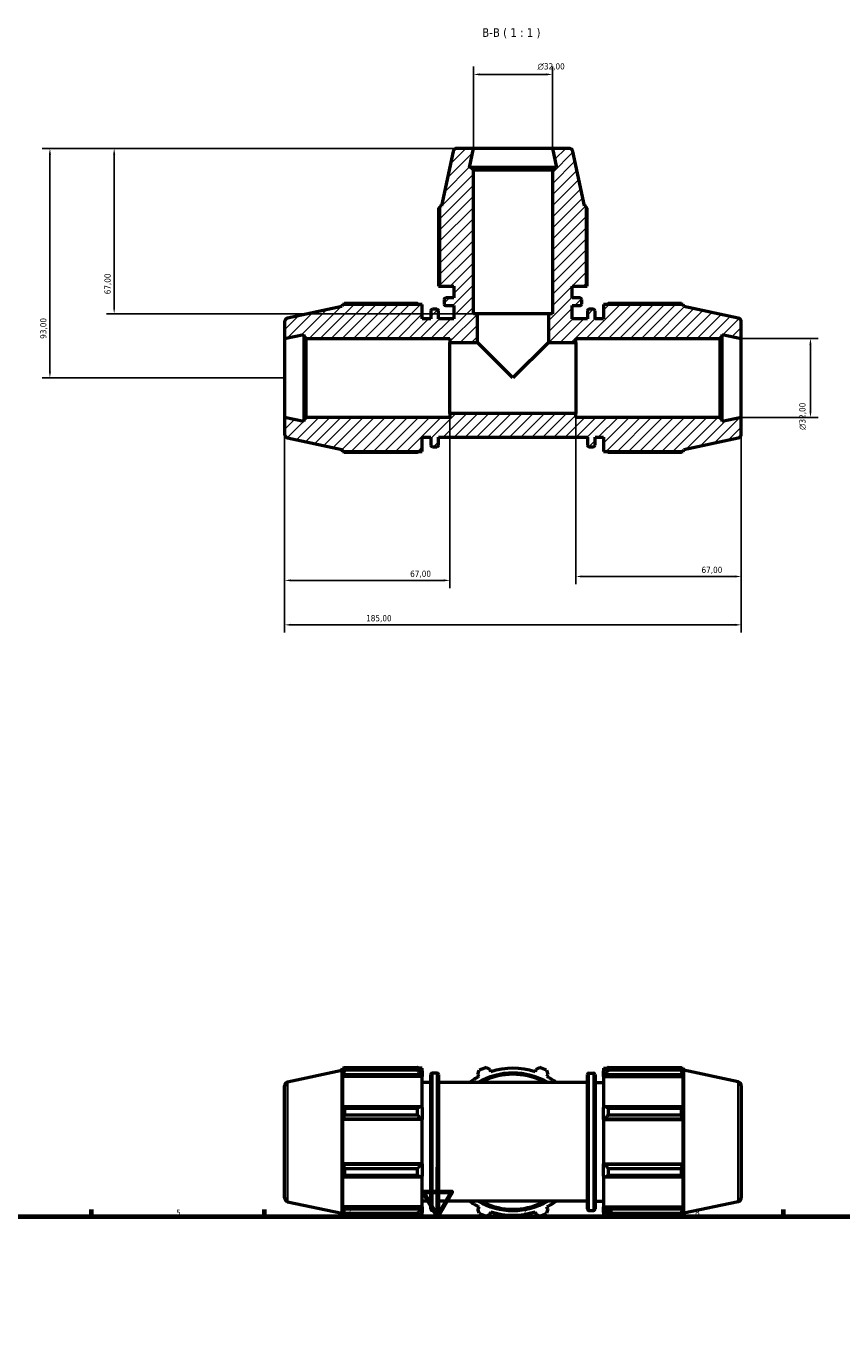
# Model space of a CAD drawing. Header units: millimetres. Extents: x 0 to 974, y 0 to 1056.
# Tile 5 of 6: x 254 to 584, y 528 to 1056. Entities that reach past the tile are written whole.
import ezdxf

# ---------------------------------------------------------------- set-up
doc = ezdxf.new("R2010")
doc.units = ezdxf.units.MM
for name, color, linetype, lineweight in [('Border (ISO)', 7, 'Continuous', 70), ('Dimension (ISO)', 7, 'Continuous', 25), ('Hatch (ISO)', 7, 'Continuous', 18), ('Symbol (ISO)', 7, 'Continuous', 25), ('Visible (ISO)', 7, 'Continuous', 50), ('Visible Narrow (ISO)', 7, 'Continuous', 35)]:
    doc.layers.add(name, color=color, linetype=linetype, lineweight=lineweight)
doc.styles.add('Label Text (ISO)', font='tahoma.ttf')
doc.styles.add('Note Text (ISO)', font='tahoma.ttf')
doc.dimstyles.new('Default (ISO)', dxfattribs={"dimtxt": 2.5, "dimasz": 2.5, "dimexe": 3.175, "dimexo": 0, "dimgap": 0.762, "dimtad": 1, "dimrnd": 1e-08, "dimzin": 0, "dimtxsty": 'Note Text (ISO)', "dimcen": 0.09, "dimdle": 10, "dimclrd": 256, "dimclre": 256, "dimclrt": 232, "dimazin": 0, "dimtfac": 1.40208, "dimtmove": 0, "dimatfit": 3, "dimfxl": 1, "dimtolj": 1, "dimtzin": 0, "dimlwd": -1, "dimlwe": -1, "dimarcsym": 0})

# ---------------------------------------------------------------- blocks, each defined once
blk = doc.blocks.new('Borders Default Border')
at = {"layer": 'Border (ISO)'}
for p, q in [((280.33, 574), (280.33, 576.9)), ((350.42, 574), (350.42, 576.9)), ((490.58, 574), (490.58, 576.9)), ((560.67, 574), (560.67, 576.9))]:
    blk.add_line(p, q, dxfattribs=at)
at = {"layer": 'Border (ISO)', "flags": 128}
for points in [[(420.5, 594), (420.5, 574), (414.73, 584), (426.27, 584), (420.5, 574)], [(20, 20), (20, 574), (821, 574), (821, 20), (20, 20)]]:
    blk.add_lwpolyline(points, dxfattribs=at)
at = {"layer": 'Border (ISO)', "color": 232, "true_color": 0xca0064, "char_height": 2.5, "attachment_point": 7, "style": 'Note Text (ISO)'}
for s, insert in [('5', (314.64, 574.35)), ('6', (384.66, 574.35)), ('7', (454.77, 574.4)), ('8', (524.81, 574.34))]:
    blk.add_mtext(s, dxfattribs=dict(at, insert=insert))
blk = doc.blocks.new('*D7')
at = {"layer": 'Defpoints', "color": 0, "transparency": 16777216}
for p in [(543.53, 929.72), (543.53, 897.72), (571.53, 897.72)]:
    blk.add_point(p, dxfattribs=at)
at = {"layer": 'Dimension (ISO)', "transparency": 16777216}
for p, q in [((543.53, 929.72), (574.71, 929.72)), ((571.53, 927.22), (571.53, 900.22)), ((543.53, 897.72), (574.71, 897.72))]:
    blk.add_line(p, q, dxfattribs=at)
for points in [[(571.11, 927.22), (571.95, 927.22), (571.53, 929.72)], [(571.11, 900.22), (571.95, 900.22), (571.53, 897.72)]]:
    blk.add_solid(points, dxfattribs=at)
at = {"layer": 'Dimension (ISO)', "color": 232, "true_color": 0xca0064, "transparency": 16777216, "insert": (567.01, 892.67), "char_height": 2.5, "attachment_point": 1, "rotation": 90, "style": 'Note Text (ISO)'}
blk.add_mtext('\\A1;\\fAIGDT|b0|i0;\\H2.5000;\\ln\\fTahoma|b0|i0;\\H2.5000;32,00', dxfattribs=at)
blk = doc.blocks.new('*D8')
at = {"layer": 'Defpoints', "color": 0, "transparency": 16777216}
for p in [(467.03, 1036.66), (435.03, 1006.72), (467.03, 1006.72)]:
    blk.add_point(p, dxfattribs=at)
at = {"layer": 'Dimension (ISO)', "transparency": 16777216}
for p, q in [((435.03, 1006.72), (435.03, 1039.84)), ((437.53, 1036.66), (464.53, 1036.66)), ((467.03, 1006.72), (467.03, 1039.84))]:
    blk.add_line(p, q, dxfattribs=at)
for points in [[(437.53, 1037.08), (437.53, 1036.25), (435.03, 1036.66)], [(464.53, 1037.08), (464.53, 1036.25), (467.03, 1036.66)]]:
    blk.add_solid(points, dxfattribs=at)
at = {"layer": 'Dimension (ISO)', "color": 232, "true_color": 0xca0064, "transparency": 16777216, "insert": (460.98, 1041.19), "char_height": 2.5, "attachment_point": 1, "style": 'Note Text (ISO)'}
blk.add_mtext('\\A1;\\fAIGDT|b0|i0;\\H2.5000;\\ln\\fTahoma|b0|i0;\\H2.5000;32,00', dxfattribs=at)
blk = doc.blocks.new('*D9')
at = {"layer": 'Defpoints', "color": 0, "transparency": 16777216}
for p in [(435.03, 1006.72), (289.53, 939.72), (436.63, 939.72)]:
    blk.add_point(p, dxfattribs=at)
at = {"layer": 'Dimension (ISO)', "transparency": 16777216}
for p, q in [((435.03, 1006.72), (286.36, 1006.72)), ((289.53, 1004.22), (289.53, 942.22)), ((436.63, 939.72), (286.36, 939.72))]:
    blk.add_line(p, q, dxfattribs=at)
for points in [[(289.11, 1004.22), (289.95, 1004.22), (289.53, 1006.72)], [(289.11, 942.22), (289.95, 942.22), (289.53, 939.72)]]:
    blk.add_solid(points, dxfattribs=at)
at = {"layer": 'Dimension (ISO)', "color": 232, "true_color": 0xca0064, "transparency": 16777216, "insert": (285.6, 947.59), "char_height": 2.5, "attachment_point": 1, "rotation": 90, "style": 'Note Text (ISO)'}
blk.add_mtext('\\A1;67,00', dxfattribs=at)
blk = doc.blocks.new('*D10')
at = {"layer": 'Defpoints', "color": 0, "transparency": 16777216}
for p in [(435.03, 1006.72), (263.51, 913.72), (358.53, 913.72)]:
    blk.add_point(p, dxfattribs=at)
at = {"layer": 'Dimension (ISO)', "transparency": 16777216}
for p, q in [((435.03, 1006.72), (260.33, 1006.72)), ((263.51, 1004.22), (263.51, 916.22)), ((358.53, 913.72), (260.33, 913.72))]:
    blk.add_line(p, q, dxfattribs=at)
for points in [[(263.09, 1004.22), (263.92, 1004.22), (263.51, 1006.72)], [(263.09, 916.22), (263.92, 916.22), (263.51, 913.72)]]:
    blk.add_solid(points, dxfattribs=at)
at = {"layer": 'Dimension (ISO)', "color": 232, "true_color": 0xca0064, "transparency": 16777216, "insert": (259.57, 929.57), "char_height": 2.5, "attachment_point": 1, "rotation": 90, "style": 'Note Text (ISO)'}
blk.add_mtext('\\A1;93,00', dxfattribs=at)
blk = doc.blocks.new('*D11')
at = {"layer": 'Defpoints', "color": 0, "transparency": 16777216}
for p in [(425.53, 899.32), (358.53, 897.72), (425.53, 831.72)]:
    blk.add_point(p, dxfattribs=at)
at = {"layer": 'Dimension (ISO)', "transparency": 16777216}
for p, q in [((425.53, 899.32), (425.53, 828.55)), ((358.53, 897.72), (358.53, 828.55)), ((361.03, 831.72), (423.03, 831.72))]:
    blk.add_line(p, q, dxfattribs=at)
for points in [[(361.03, 832.14), (361.03, 831.31), (358.53, 831.72)], [(423.03, 832.14), (423.03, 831.31), (425.53, 831.72)]]:
    blk.add_solid(points, dxfattribs=at)
at = {"layer": 'Dimension (ISO)', "color": 232, "true_color": 0xca0064, "transparency": 16777216, "insert": (409.4, 835.66), "char_height": 2.5, "attachment_point": 1, "style": 'Note Text (ISO)'}
blk.add_mtext('\\A1;67,00', dxfattribs=at)
blk = doc.blocks.new('*D12')
at = {"layer": 'Defpoints', "color": 0, "transparency": 16777216}
for p in [(476.53, 899.32), (543.53, 897.72), (543.53, 833.3)]:
    blk.add_point(p, dxfattribs=at)
at = {"layer": 'Dimension (ISO)', "transparency": 16777216}
for p, q in [((476.53, 899.32), (476.53, 830.13)), ((543.53, 897.72), (543.53, 830.13)), ((479.03, 833.3), (541.03, 833.3))]:
    blk.add_line(p, q, dxfattribs=at)
for points in [[(479.03, 833.72), (479.03, 832.89), (476.53, 833.3)], [(541.03, 833.72), (541.03, 832.89), (543.53, 833.3)]]:
    blk.add_solid(points, dxfattribs=at)
at = {"layer": 'Dimension (ISO)', "color": 232, "true_color": 0xca0064, "transparency": 16777216, "insert": (527.4, 837.24), "char_height": 2.5, "attachment_point": 1, "style": 'Note Text (ISO)'}
blk.add_mtext('\\A1;67,00', dxfattribs=at)
blk = doc.blocks.new('*D13')
at = {"layer": 'Defpoints', "color": 0, "transparency": 16777216}
for p in [(358.53, 897.72), (543.53, 897.72), (358.53, 813.72)]:
    blk.add_point(p, dxfattribs=at)
at = {"layer": 'Dimension (ISO)', "transparency": 16777216}
for p, q in [((358.53, 897.72), (358.53, 810.55)), ((543.53, 897.72), (543.53, 810.55)), ((541.03, 813.72), (361.03, 813.72))]:
    blk.add_line(p, q, dxfattribs=at)
for points in [[(361.03, 814.14), (361.03, 813.31), (358.53, 813.72)], [(541.03, 814.14), (541.03, 813.31), (543.53, 813.72)]]:
    blk.add_solid(points, dxfattribs=at)
at = {"layer": 'Dimension (ISO)', "color": 232, "true_color": 0xca0064, "transparency": 16777216, "insert": (391.58, 817.66), "char_height": 2.5, "attachment_point": 1, "style": 'Note Text (ISO)'}
blk.add_mtext('\\A1;185,00', dxfattribs=at)

msp = doc.modelspace()

# ---------------------------------------------------------------- hatches: boundary and pattern name
at = {"layer": 'Hatch (ISO)'}
h = msp.add_hatch(dxfattribs=at)
h.set_pattern_fill('ANSI31', color=256, scale=25.4, style=0)
h.set_pattern_definition([(45, (0, 0), (-2.245064, 2.245064), [])])
edge = h.paths.add_edge_path()
edge.add_ellipse((360.1312, 891.0174), major_axis=(-1.6, 0), ratio=1, start_angle=0, end_angle=78)
edge.add_line((359.7986, 889.4524), (381.7812, 884.7798))
edge.add_line((381.7812, 884.7798), (382.047, 883.9618))
edge.add_line((382.047, 883.9618), (414.3312, 883.9618))
edge.add_line((414.3312, 883.9618), (414.3312, 889.7218))
edge.add_line((414.3312, 889.7218), (417.7812, 889.7218))
edge.add_line((417.7812, 889.7218), (417.7812, 886.5218))
edge.add_ellipse((418.4212, 886.5218), major_axis=(-0.64, 0), ratio=1, start_angle=0, end_angle=90)
edge.add_line((418.4212, 885.8818), (420.2412, 885.8818))
edge.add_ellipse((420.2412, 886.5218), major_axis=(0, -0.64), ratio=1, start_angle=0, end_angle=90)
edge.add_line((420.8812, 886.5218), (420.8812, 889.7218))
edge.add_line((420.8812, 889.7218), (481.1812, 889.7218))
edge.add_line((481.1812, 889.7218), (481.1812, 886.5218))
edge.add_ellipse((481.8212, 886.5218), major_axis=(-0.64, 0), ratio=1, start_angle=0, end_angle=90)
edge.add_line((481.8212, 885.8818), (483.6412, 885.8818))
edge.add_ellipse((483.6412, 886.5218), major_axis=(0, -0.64), ratio=1, start_angle=0, end_angle=90)
edge.add_line((484.2812, 886.5218), (484.2812, 889.7218))
edge.add_line((484.2812, 889.7218), (487.7312, 889.7218))
edge.add_line((487.7312, 889.7218), (487.7312, 883.9618))
edge.add_line((487.7312, 883.9618), (520.0154, 883.9618))
edge.add_line((520.0154, 883.9618), (520.2812, 884.7798))
edge.add_line((520.2812, 884.7798), (542.2639, 889.4524))
edge.add_ellipse((541.9312, 891.0174), major_axis=(0.3327, -1.565), ratio=1, start_angle=0, end_angle=78)
edge.add_line((543.5312, 891.0174), (543.5312, 897.7218))
edge.add_line((543.5312, 897.7218), (535.7812, 896.0744))
edge.add_line((535.7812, 896.0744), (535.7812, 896.7618))
edge.add_line((535.7812, 896.7618), (534.8212, 897.7218))
edge.add_line((534.8212, 897.7218), (476.5312, 897.7218))
edge.add_line((476.5312, 897.7218), (476.5312, 899.3218))
edge.add_line((476.5312, 899.3218), (425.5312, 899.3218))
edge.add_line((425.5312, 899.3218), (425.5312, 897.7218))
edge.add_line((425.5312, 897.7218), (367.2412, 897.7218))
edge.add_line((367.2412, 897.7218), (366.2812, 896.7618))
edge.add_line((366.2812, 896.7618), (366.2812, 896.0744))
edge.add_line((366.2812, 896.0744), (358.5312, 897.7218))
edge.add_line((358.5312, 897.7218), (358.5312, 891.0174))
edge = h.paths.add_edge_path()
edge.add_line((421.2712, 950.9218), (427.0312, 950.9218))
edge.add_line((427.0312, 950.9218), (427.0312, 946.1318))
edge.add_line((427.0312, 946.1318), (423.8312, 946.1318))
edge.add_ellipse((423.8312, 945.4918), major_axis=(0, 0.64), ratio=1, start_angle=0, end_angle=90)
edge.add_line((423.1912, 945.4918), (423.1912, 943.6718))
edge.add_ellipse((423.8312, 943.6718), major_axis=(-0.64, 0), ratio=1, start_angle=0, end_angle=90)
edge.add_line((423.8312, 943.0318), (427.0312, 943.0318))
edge.add_line((427.0312, 943.0318), (427.0312, 937.7218))
edge.add_line((427.0312, 937.7218), (420.8812, 937.7218))
edge.add_line((420.8812, 937.7218), (420.8812, 940.9218))
edge.add_ellipse((420.2412, 940.9218), major_axis=(0.64, 0), ratio=1, start_angle=0, end_angle=90)
edge.add_line((420.2412, 941.5618), (418.4212, 941.5618))
edge.add_ellipse((418.4212, 940.9218), major_axis=(0, 0.64), ratio=1, start_angle=0, end_angle=90)
edge.add_line((417.7812, 940.9218), (417.7812, 937.7218))
edge.add_line((417.7812, 937.7218), (414.3312, 937.7218))
edge.add_line((414.3312, 937.7218), (414.3312, 943.4818))
edge.add_line((414.3312, 943.4818), (382.047, 943.4818))
edge.add_line((382.047, 943.4818), (381.7812, 942.6637))
edge.add_line((381.7812, 942.6637), (359.7986, 937.9911))
edge.add_ellipse((360.1312, 936.4261), major_axis=(-0.3327, 1.565), ratio=1, start_angle=0, end_angle=78)
edge.add_line((358.5312, 936.4261), (358.5312, 929.7218))
edge.add_line((358.5312, 929.7218), (366.2812, 931.3691))
edge.add_line((366.2812, 931.3691), (366.2812, 930.6818))
edge.add_line((366.2812, 930.6818), (367.2412, 929.7218))
edge.add_line((367.2412, 929.7218), (425.5312, 929.7218))
edge.add_line((425.5312, 929.7218), (425.5312, 928.1218))
edge.add_line((425.5312, 928.1218), (436.6312, 928.1218))
edge.add_line((436.6312, 928.1218), (436.6312, 939.7218))
edge.add_line((436.6312, 939.7218), (435.0312, 939.7218))
edge.add_line((435.0312, 939.7218), (435.0312, 998.0118))
edge.add_line((435.0312, 998.0118), (434.0712, 998.9718))
edge.add_line((434.0712, 998.9718), (433.3839, 998.9718))
edge.add_line((433.3839, 998.9718), (435.0312, 1006.7218))
edge.add_line((435.0312, 1006.7218), (428.3269, 1006.7218))
edge.add_ellipse((428.3269, 1005.1218), major_axis=(0, 1.6), ratio=1, start_angle=0, end_angle=78)
edge.add_line((426.7618, 1005.4544), (422.0893, 983.4718))
edge.add_line((422.0893, 983.4718), (421.2712, 983.2059))
edge.add_line((421.2712, 983.2059), (421.2712, 950.9218))
edge = h.paths.add_edge_path()
edge.add_line((475.0312, 950.9218), (480.7912, 950.9218))
edge.add_line((480.7912, 950.9218), (480.7912, 983.2059))
edge.add_line((480.7912, 983.2059), (479.9732, 983.4718))
edge.add_line((479.9732, 983.4718), (475.3006, 1005.4544))
edge.add_ellipse((473.7356, 1005.1218), major_axis=(1.565, 0.3327), ratio=1, start_angle=0, end_angle=78)
edge.add_line((473.7356, 1006.7218), (467.0312, 1006.7218))
edge.add_line((467.0312, 1006.7218), (468.6785, 998.9718))
edge.add_line((468.6785, 998.9718), (467.9912, 998.9718))
edge.add_line((467.9912, 998.9718), (467.0312, 998.0118))
edge.add_line((467.0312, 998.0118), (467.0312, 939.7218))
edge.add_line((467.0312, 939.7218), (465.4312, 939.7218))
edge.add_line((465.4312, 939.7218), (465.4312, 928.1218))
edge.add_line((465.4312, 928.1218), (476.5312, 928.1218))
edge.add_line((476.5312, 928.1218), (476.5312, 929.7218))
edge.add_line((476.5312, 929.7218), (534.8212, 929.7218))
edge.add_line((534.8212, 929.7218), (535.7812, 930.6818))
edge.add_line((535.7812, 930.6818), (535.7812, 931.3691))
edge.add_line((535.7812, 931.3691), (543.5312, 929.7218))
edge.add_line((543.5312, 929.7218), (543.5312, 936.4261))
edge.add_ellipse((541.9312, 936.4261), major_axis=(1.6, 0), ratio=1, start_angle=0, end_angle=78)
edge.add_line((542.2639, 937.9911), (520.2812, 942.6637))
edge.add_line((520.2812, 942.6637), (520.0154, 943.4818))
edge.add_line((520.0154, 943.4818), (487.7312, 943.4818))
edge.add_line((487.7312, 943.4818), (487.7312, 937.7218))
edge.add_line((487.7312, 937.7218), (484.2812, 937.7218))
edge.add_line((484.2812, 937.7218), (484.2812, 940.9218))
edge.add_ellipse((483.6412, 940.9218), major_axis=(0.64, 0), ratio=1, start_angle=0, end_angle=90)
edge.add_line((483.6412, 941.5618), (481.8212, 941.5618))
edge.add_ellipse((481.8212, 940.9218), major_axis=(0, 0.64), ratio=1, start_angle=0, end_angle=90)
edge.add_line((481.1812, 940.9218), (481.1812, 937.7218))
edge.add_line((481.1812, 937.7218), (475.0312, 937.7218))
edge.add_line((475.0312, 937.7218), (475.0312, 943.0318))
edge.add_line((475.0312, 943.0318), (478.2312, 943.0318))
edge.add_ellipse((478.2312, 943.6718), major_axis=(0, -0.64), ratio=1, start_angle=0, end_angle=90)
edge.add_line((478.8712, 943.6718), (478.8712, 945.4918))
edge.add_ellipse((478.2312, 945.4918), major_axis=(0.64, 0), ratio=1, start_angle=0, end_angle=90)
edge.add_line((478.2312, 946.1318), (475.0312, 946.1318))
edge.add_line((475.0312, 946.1318), (475.0312, 950.9218))

# ---------------------------------------------------------------- linework, layer by layer
at = {"layer": 'Visible (ISO)'}
for p, q in [((426.7618, 1005.4544), (422.0893, 983.4718)), ((435.0312, 1006.7218), (428.3269, 1006.7218)), ((433.3839, 998.9718), (435.0312, 1006.7218)), ((467.0312, 1006.7218), (435.0312, 1006.7218)), ((473.7356, 1006.7218), (467.0312, 1006.7218)), ((467.0312, 1006.7218), (468.6785, 998.9718)), ((479.9732, 983.4718), (475.3006, 1005.4544)), ((434.0712, 998.9718), (433.3839, 998.9718)), ((435.0312, 998.0118), (434.0712, 998.9718)), ((467.9912, 998.9718), (434.0712, 998.9718)), ((467.9912, 998.9718), (467.0312, 998.0118)), ((468.6785, 998.9718), (467.9912, 998.9718)), ((435.0312, 939.7218), (435.0312, 998.0118)), ((435.0312, 998.0118), (467.0312, 998.0118)), ((467.0312, 998.0118), (467.0312, 939.7218)), ((420.9215, 982.4781), (420.9215, 950.9218)), ((422.0893, 983.4718), (421.2712, 983.2059)), ((421.2712, 983.2059), (421.2712, 950.9218)), ((480.7912, 983.2059), (479.9732, 983.4718)), ((480.7912, 950.9218), (480.7912, 983.2059)), ((481.1409, 950.9218), (481.1409, 982.4781)), ((420.9215, 950.9218), (421.2712, 950.9218)), ((421.2712, 950.9218), (427.0312, 950.9218)), ((427.0312, 950.9218), (427.0312, 946.1318)), ((475.0312, 950.9218), (480.7912, 950.9218)), ((475.0312, 946.1318), (475.0312, 950.9218)), ((480.7912, 950.9218), (481.1409, 950.9218)), ((423.1912, 945.4918), (423.1912, 943.6718)), ((427.0312, 946.1318), (423.8312, 946.1318)), ((478.2312, 946.1318), (475.0312, 946.1318)), ((478.8712, 943.6718), (478.8712, 945.4918)), ((381.7812, 942.6637), (359.7986, 937.9911)), ((382.047, 943.4818), (381.7812, 942.6637)), ((414.3312, 943.4818), (382.047, 943.4818)), ((412.4112, 943.8315), (382.7748, 943.8315)), ((414.3312, 937.7218), (414.3312, 943.4818)), ((417.7812, 940.9218), (417.7812, 937.7218)), ((420.2412, 941.5618), (418.4212, 941.5618)), ((420.8812, 937.7218), (420.8812, 940.9218)), ((423.8312, 943.0318), (427.0312, 943.0318)), ((427.0312, 943.0318), (427.0312, 937.7218)), ((475.0312, 937.7218), (475.0312, 943.0318)), ((475.0312, 943.0318), (478.2312, 943.0318)), ((481.1812, 940.9218), (481.1812, 937.7218)), ((483.6412, 941.5618), (481.8212, 941.5618)), ((484.2812, 937.7218), (484.2812, 940.9218)), ((520.0154, 943.4818), (487.7312, 943.4818)), ((487.7312, 943.4818), (487.7312, 937.7218)), ((519.2876, 943.8315), (489.6512, 943.8315)), ((520.2812, 942.6637), (520.0154, 943.4818)), ((542.2639, 937.9911), (520.2812, 942.6637)), ((358.5312, 936.4261), (358.5312, 929.7218)), ((417.7812, 937.7218), (414.3312, 937.7218)), ((427.0312, 937.7218), (420.8812, 937.7218)), ((436.6312, 939.7218), (435.0312, 939.7218)), ((436.6312, 928.1218), (436.6312, 939.7218)), ((465.4312, 939.7218), (436.6312, 939.7218)), ((467.0312, 939.7218), (465.4312, 939.7218)), ((465.4312, 939.7218), (465.4312, 928.1218)), ((481.1812, 937.7218), (475.0312, 937.7218)), ((487.7312, 937.7218), (484.2812, 937.7218)), ((543.5312, 929.7218), (543.5312, 936.4261)), ((358.5312, 929.7218), (366.2812, 931.3691)), ((358.5312, 929.7218), (358.5312, 897.7218)), ((366.2812, 931.3691), (366.2812, 930.6818)), ((366.2812, 930.6818), (367.2412, 929.7218)), ((366.2812, 930.6818), (366.2812, 896.7618)), ((367.2412, 929.7218), (425.5312, 929.7218)), ((367.2412, 897.7218), (367.2412, 929.7218)), ((425.5312, 929.7218), (425.5312, 928.1218)), ((476.5312, 928.1218), (476.5312, 929.7218)), ((476.5312, 929.7218), (534.8212, 929.7218)), ((534.8212, 929.7218), (535.7812, 930.6818)), ((534.8212, 929.7218), (534.8212, 897.7218)), ((535.7812, 930.6818), (535.7812, 931.3691)), ((535.7812, 931.3691), (543.5312, 929.7218)), ((535.7812, 896.7618), (535.7812, 930.6818)), ((543.5312, 897.7218), (543.5312, 929.7218)), ((425.5312, 928.1218), (436.6312, 928.1218)), ((425.5312, 899.3218), (425.5312, 928.1218)), ((451.0312, 913.7218), (436.6312, 928.1218)), ((465.4312, 928.1218), (451.0312, 913.7218)), ((465.4312, 928.1218), (476.5312, 928.1218)), ((476.5312, 928.1218), (476.5312, 899.3218)), ((476.5312, 899.3218), (425.5312, 899.3218)), ((425.5312, 899.3218), (425.5312, 897.7218)), ((476.5312, 897.7218), (476.5312, 899.3218)), ((366.2812, 896.0744), (358.5312, 897.7218)), ((358.5312, 897.7218), (358.5312, 891.0174)), ((367.2412, 897.7218), (366.2812, 896.7618)), ((366.2812, 896.7618), (366.2812, 896.0744)), ((425.5312, 897.7218), (367.2412, 897.7218)), ((534.8212, 897.7218), (476.5312, 897.7218)), ((535.7812, 896.7618), (534.8212, 897.7218)), ((543.5312, 897.7218), (535.7812, 896.0744)), ((535.7812, 896.0744), (535.7812, 896.7618)), ((543.5312, 891.0174), (543.5312, 897.7218)), ((359.7986, 889.4524), (381.7812, 884.7798)), ((414.3312, 883.9618), (414.3312, 889.7218)), ((414.3312, 889.7218), (417.7812, 889.7218)), ((417.7812, 889.7218), (417.7812, 886.5218)), ((420.8812, 886.5218), (420.8812, 889.7218)), ((420.8812, 889.7218), (481.1812, 889.7218)), ((481.1812, 889.7218), (481.1812, 886.5218)), ((484.2812, 886.5218), (484.2812, 889.7218)), ((484.2812, 889.7218), (487.7312, 889.7218)), ((487.7312, 889.7218), (487.7312, 883.9618)), ((520.2812, 884.7798), (542.2639, 889.4524)), ((381.7812, 884.7798), (382.047, 883.9618)), ((382.047, 883.9618), (414.3312, 883.9618)), ((382.7748, 883.6121), (412.4112, 883.6121)), ((418.4212, 885.8818), (420.2412, 885.8818)), ((481.8212, 885.8818), (483.6412, 885.8818)), ((487.7312, 883.9618), (520.0154, 883.9618)), ((489.6512, 883.6121), (519.2876, 883.6121)), ((520.0154, 883.9618), (520.2812, 884.7798)), ((381.7812, 633.2826), (382.047, 634.1006)), ((382.047, 634.1006), (382.047, 632.7232)), ((382.5936, 634.1006), (382.047, 634.1006)), ((382.7748, 634.4503), (412.4112, 634.4503)), ((382.7748, 634.4503), (382.7748, 633.2932)), ((412.4112, 633.2932), (412.4112, 634.4503)), ((414.3312, 634.1006), (412.9689, 634.1006)), ((414.3312, 633.0284), (414.3312, 634.1006)), ((440.1958, 634.4503), (441.7935, 633.6388)), ((460.2689, 633.6388), (461.8666, 634.4503)), ((487.7312, 634.1006), (487.7312, 633.0284)), ((487.7312, 634.1006), (489.0935, 634.1006)), ((489.6512, 634.4503), (489.6512, 633.2932)), ((489.6512, 634.4503), (519.2876, 634.4503)), ((519.2876, 633.2932), (519.2876, 634.4503)), ((519.4688, 634.1006), (520.0154, 634.1006)), ((520.0154, 632.7232), (520.0154, 634.1006)), ((520.2812, 633.2826), (520.0154, 634.1006)), ((359.7986, 628.61), (381.7812, 633.2826)), ((381.7812, 633.2826), (381.7812, 575.3987)), ((382.3589, 633.6388), (382.047, 632.7232)), ((382.047, 630.7381), (382.3589, 631.5896)), ((382.047, 630.7381), (382.047, 618.0823)), ((414.3312, 630.7381), (382.047, 630.7381)), ((382.3589, 631.5896), (413.6912, 631.5896)), ((412.4112, 633.2932), (382.7748, 633.2932)), ((414.3312, 633.0284), (413.6912, 633.6388)), ((413.6912, 631.5896), (414.3312, 631.0219)), ((414.3312, 633.0284), (414.3312, 631.0219)), ((414.3312, 631.0219), (414.3312, 630.7381)), ((414.3312, 618.23), (414.3312, 630.7381)), ((417.7812, 577.1406), (417.7812, 631.5406)), ((420.2412, 632.1806), (418.4212, 632.1806)), ((420.8812, 631.5406), (420.8812, 577.1406)), ((436.8463, 631.5896), (437.4022, 633.2932)), ((436.8463, 631.5896), (437.2896, 630.7381)), ((442.0822, 632.7232), (441.7935, 633.6388)), ((460.2689, 633.6388), (459.9802, 632.7232)), ((464.6602, 633.2932), (465.2161, 631.5896)), ((464.7729, 630.7381), (465.2161, 631.5896)), ((481.1812, 577.1406), (481.1812, 631.5406)), ((481.8212, 632.1806), (483.6412, 632.1806)), ((484.2812, 631.5406), (484.2812, 577.1406)), ((488.3712, 633.6388), (487.7312, 633.0284)), ((487.7312, 631.0219), (487.7312, 633.0284)), ((487.7312, 631.0219), (488.3712, 631.5896)), ((487.7312, 630.7381), (487.7312, 631.0219)), ((487.7312, 630.7381), (487.7312, 618.23)), ((487.7312, 630.7381), (520.0154, 630.7381)), ((488.3712, 631.5896), (519.7035, 631.5896)), ((519.2876, 633.2932), (489.6512, 633.2932)), ((520.0154, 632.7232), (519.7035, 633.6388)), ((519.7035, 631.5896), (520.0154, 630.7381)), ((520.0154, 618.0823), (520.0154, 630.7381)), ((520.2812, 575.3987), (520.2812, 633.2826)), ((542.2639, 628.61), (520.2812, 633.2826)), ((358.5312, 581.6363), (358.5312, 627.045)), ((417.7812, 628.3406), (414.3312, 628.3406)), ((481.1812, 628.3406), (420.8812, 628.3406)), ((484.2812, 628.3406), (487.7312, 628.3406)), ((543.5312, 627.045), (543.5312, 581.6363)), ((382.3589, 618.5255), (382.047, 618.0823)), ((413.6912, 618.5255), (382.3589, 618.5255)), ((382.7748, 617.9696), (412.4112, 617.9696)), ((382.7748, 617.9696), (382.7748, 615.176)), ((412.4112, 615.176), (412.4112, 617.9696)), ((414.3312, 618.23), (413.6912, 618.5255)), ((414.3312, 618.23), (414.3312, 613.3859)), ((488.3712, 618.5255), (487.7312, 618.23)), ((487.7312, 613.3859), (487.7312, 618.23)), ((519.7035, 618.5255), (488.3712, 618.5255)), ((489.6512, 617.9696), (489.6512, 615.176)), ((489.6512, 617.9696), (519.2876, 617.9696)), ((519.2876, 615.176), (519.2876, 617.9696)), ((520.0154, 618.0823), (519.7035, 618.5255)), ((382.047, 613.2896), (382.3589, 613.5783)), ((382.047, 613.2896), (382.047, 595.3916)), ((414.3312, 613.2896), (382.047, 613.2896)), ((382.3589, 613.5783), (413.6912, 613.5783)), ((412.4112, 615.176), (382.7748, 615.176)), ((413.6912, 613.5783), (414.3312, 613.3859)), ((414.3312, 613.3859), (414.3312, 613.2896)), ((414.3312, 595.3916), (414.3312, 613.2896)), ((487.7312, 613.3859), (488.3712, 613.5783)), ((487.7312, 613.2896), (487.7312, 613.3859)), ((487.7312, 613.2896), (487.7312, 595.3916)), ((487.7312, 613.2896), (520.0154, 613.2896)), ((488.3712, 613.5783), (519.7035, 613.5783)), ((519.2876, 615.176), (489.6512, 615.176)), ((519.7035, 613.5783), (520.0154, 613.2896)), ((520.0154, 595.3916), (520.0154, 613.2896)), ((382.3589, 595.1029), (382.047, 595.3916)), ((414.3312, 595.3916), (382.047, 595.3916)), ((413.6912, 595.1029), (382.3589, 595.1029)), ((382.7748, 593.5052), (412.4112, 593.5052)), ((382.7748, 593.5052), (382.7748, 590.7116)), ((412.4112, 590.7116), (412.4112, 593.5052)), ((414.3312, 595.2954), (413.6912, 595.1029)), ((414.3312, 595.3916), (414.3312, 595.2954)), ((414.3312, 595.2954), (414.3312, 590.4512)), ((487.7312, 595.2954), (487.7312, 595.3916)), ((487.7312, 595.3916), (520.0154, 595.3916)), ((487.7312, 590.4512), (487.7312, 595.2954)), ((488.3712, 595.1029), (487.7312, 595.2954)), ((519.7035, 595.1029), (488.3712, 595.1029)), ((489.6512, 593.5052), (489.6512, 590.7116)), ((489.6512, 593.5052), (519.2876, 593.5052)), ((519.2876, 590.7116), (519.2876, 593.5052)), ((520.0154, 595.3916), (519.7035, 595.1029)), ((382.047, 590.599), (382.047, 577.9432)), ((382.047, 590.599), (382.3589, 590.1557)), ((382.3589, 590.1557), (413.6912, 590.1557)), ((412.4112, 590.7116), (382.7748, 590.7116)), ((413.6912, 590.1557), (414.3312, 590.4512)), ((414.3312, 577.9432), (414.3312, 590.4512)), ((487.7312, 590.4512), (488.3712, 590.1557)), ((487.7312, 590.4512), (487.7312, 577.9432)), ((488.3712, 590.1557), (519.7035, 590.1557)), ((519.2876, 590.7116), (489.6512, 590.7116)), ((519.7035, 590.1557), (520.0154, 590.599)), ((520.0154, 577.9432), (520.0154, 590.599)), ((359.7986, 580.0712), (381.7812, 575.3987)), ((382.3589, 577.0917), (382.047, 577.9432)), ((414.3312, 577.9432), (382.047, 577.9432)), ((382.047, 575.958), (382.047, 574.5806)), ((382.047, 575.958), (382.3589, 575.0424)), ((413.6912, 577.0917), (382.3589, 577.0917)), ((414.3312, 577.6593), (413.6912, 577.0917)), ((417.7812, 580.3406), (414.3312, 580.3406)), ((414.3312, 577.9432), (414.3312, 577.6593)), ((414.3312, 577.6593), (414.3312, 575.6528)), ((420.2412, 576.5006), (418.4212, 576.5006)), ((481.1812, 580.3406), (420.8812, 580.3406)), ((437.2896, 577.9432), (436.8463, 577.0917)), ((437.4022, 575.3881), (436.8463, 577.0917)), ((441.7935, 575.0424), (442.0822, 575.958)), ((459.9802, 575.958), (460.2689, 575.0424)), ((465.2161, 577.0917), (464.6602, 575.3881)), ((465.2161, 577.0917), (464.7729, 577.9432)), ((481.8212, 576.5006), (483.6412, 576.5006)), ((484.2812, 580.3406), (487.7312, 580.3406)), ((487.7312, 577.6593), (487.7312, 577.9432)), ((487.7312, 577.9432), (520.0154, 577.9432)), ((487.7312, 575.6528), (487.7312, 577.6593)), ((488.3712, 577.0917), (487.7312, 577.6593)), ((519.7035, 577.0917), (488.3712, 577.0917)), ((520.0154, 577.9432), (519.7035, 577.0917)), ((519.7035, 575.0424), (520.0154, 575.958)), ((520.0154, 574.5806), (520.0154, 575.958)), ((542.2639, 580.0712), (520.2812, 575.3987)), ((381.7812, 575.3987), (382.047, 574.5806)), ((382.5936, 574.5806), (382.047, 574.5806)), ((382.7748, 575.3881), (412.4112, 575.3881)), ((382.7748, 575.3881), (382.7748, 574.2309)), ((412.4112, 574.2309), (382.7748, 574.2309)), ((412.4112, 574.2309), (412.4112, 575.3881)), ((414.3312, 574.5806), (412.9689, 574.5806)), ((413.6912, 575.0424), (414.3312, 575.6528)), ((414.3312, 574.5806), (414.3312, 575.6528)), ((441.7935, 575.0424), (440.1958, 574.2309)), ((461.8666, 574.2309), (460.2689, 575.0424)), ((487.7312, 575.6528), (488.3712, 575.0424)), ((487.7312, 575.6528), (487.7312, 574.5806)), ((487.7312, 574.5806), (489.0935, 574.5806)), ((489.6512, 575.3881), (489.6512, 574.2309)), ((489.6512, 575.3881), (519.2876, 575.3881)), ((519.2876, 574.2309), (489.6512, 574.2309)), ((519.2876, 574.2309), (519.2876, 575.3881)), ((519.4688, 574.5806), (520.0154, 574.5806)), ((520.2812, 575.3987), (520.0154, 574.5806))]:
    msp.add_line(p, q, dxfattribs=at)
for centre, radius, start, end in [((428.3269, 1005.1218), 1.6, 90, 168), ((473.7356, 1005.1218), 1.6, 12, 90), ((423.8312, 945.4918), 0.64, 90, 180), ((478.2312, 945.4918), 0.64, 0, 90), ((418.4212, 940.9218), 0.64, 90, 180), ((420.2412, 940.9218), 0.64, 0, 90), ((423.8312, 943.6718), 0.64, 180, 270), ((478.2312, 943.6718), 0.64, 270, 0), ((481.8212, 940.9218), 0.64, 90, 180), ((483.6412, 940.9218), 0.64, 0, 90), ((360.1312, 936.4261), 1.6, 102, 180), ((541.9312, 936.4261), 1.6, 0, 78), ((360.1312, 891.0174), 1.6, 180, 258), ((541.9312, 891.0174), 1.6, 282, 0), ((418.4212, 886.5218), 0.64, 180, 270), ((420.2412, 886.5218), 0.64, 270, 0), ((481.8212, 886.5218), 0.64, 180, 270), ((483.6412, 886.5218), 0.64, 270, 0), ((451.0312, 604.3406), 32, 109.791984, 115.208016), ((451.0312, 604.3406), 29.76, 72.5, 107.5), ((451.0312, 604.3406), 32, 64.791984, 70.208016), ((360.1312, 627.045), 1.6, 102, 180), ((418.4212, 631.5406), 0.64, 90, 180), ((420.2412, 631.5406), 0.64, 0, 90), ((451.0312, 604.3406), 29.76, 117.5, 126.249321), ((451.0312, 604.3406), 27.84, 59.549686, 120.450314), ((451.0312, 604.3406), 29.76, 53.750679, 62.5), ((481.8212, 631.5406), 0.64, 90, 180), ((483.6412, 631.5406), 0.64, 0, 90), ((541.9312, 627.045), 1.6, 0, 78), ((360.1312, 581.6363), 1.6, 180, 258), ((541.9312, 581.6363), 1.6, 282, 0), ((418.4212, 577.1406), 0.64, 180, 270), ((420.2412, 577.1406), 0.64, 270, 0), ((451.0312, 604.3406), 29.76, 233.750679, 242.5), ((451.0312, 604.3406), 27.84, 239.549686, 300.450314), ((451.0312, 604.3406), 29.76, 252.5, 287.5), ((451.0312, 604.3406), 29.76, 297.5, 306.249321), ((481.8212, 577.1406), 0.64, 180, 270), ((483.6412, 577.1406), 0.64, 270, 0), ((451.0312, 604.3406), 32, 244.791984, 250.208016), ((451.0312, 604.3406), 32, 289.791984, 295.208016)]:
    msp.add_arc(centre, radius, start, end, dxfattribs=at)
for points, weights in [([(421.2712, 982.6593), (421.0979, 982.5703), (420.9215, 982.4781)], [1.00073607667, 1.00044208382, 1]), ([(481.1409, 982.4781), (480.9645, 982.5703), (480.7912, 982.6593)], [1, 1.00044208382, 1.00073607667]), ([(382.7748, 943.8315), (382.6827, 943.6551), (382.5936, 943.4818)], [1, 1.00044208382, 1.00073607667]), ([(412.4112, 943.8315), (412.6948, 943.6551), (412.9689, 943.4818)], [1.01691022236, 1.01480629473, 1.01255668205]), ([(489.0935, 943.4818), (489.3677, 943.6551), (489.6512, 943.8315)], [1.01255668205, 1.01480629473, 1.01691022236]), ([(519.4688, 943.4818), (519.3797, 943.6551), (519.2876, 943.8315)], [1.00073607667, 1.00044208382, 1]), ([(382.5936, 883.9618), (382.6827, 883.7884), (382.7748, 883.6121)], [1.00073607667, 1.00044208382, 1]), ([(412.9689, 883.9618), (412.6948, 883.7884), (412.4112, 883.6121)], [1.01255668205, 1.01480629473, 1.01691022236]), ([(489.6512, 883.6121), (489.3677, 883.7884), (489.0935, 883.9618)], [1.01691022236, 1.01480629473, 1.01255668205]), ([(519.2876, 883.6121), (519.3797, 883.7884), (519.4688, 883.9618)], [1, 1.00044208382, 1.00073607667]), ([(382.3589, 633.6388), (382.5586, 634.0363), (382.7748, 634.4503)], [1.00125972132, 1.00103833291, 1]), ([(413.6912, 633.6388), (413.0768, 634.0363), (412.4112, 634.4503)], [1.0062622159, 1.01198534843, 1.01691022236]), ([(489.6512, 634.4503), (488.9856, 634.0363), (488.3712, 633.6388)], [1.01691022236, 1.01198534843, 1.0062622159]), ([(519.2876, 634.4503), (519.5039, 634.0363), (519.7035, 633.6388)], [1, 1.00103833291, 1.00125972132]), ([(382.7748, 633.2932), (382.5586, 632.424), (382.3589, 631.5896)], [1, 1.00103833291, 1.00125972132]), ([(412.4112, 633.2932), (413.0768, 632.424), (413.6912, 631.5896)], [1.01691022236, 1.01198534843, 1.0062622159]), ([(488.3712, 631.5896), (488.9856, 632.424), (489.6512, 633.2932)], [1.0062622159, 1.01198534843, 1.01691022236]), ([(519.7035, 631.5896), (519.5039, 632.424), (519.2876, 633.2932)], [1.00125972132, 1.00103833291, 1]), ([(382.3589, 618.5255), (382.5586, 618.2533), (382.7748, 617.9696)], [1.00125972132, 1.00103833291, 1]), ([(413.6912, 618.5255), (413.0768, 618.2533), (412.4112, 617.9696)], [1.0062622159, 1.01198534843, 1.01691022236]), ([(489.6512, 617.9696), (488.9856, 618.2533), (488.3712, 618.5255)], [1.01691022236, 1.01198534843, 1.0062622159]), ([(519.2876, 617.9696), (519.5039, 618.2533), (519.7035, 618.5255)], [1, 1.00103833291, 1.00125972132]), ([(382.7748, 615.176), (382.5586, 614.3609), (382.3589, 613.5783)], [1, 1.00103833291, 1.00125972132]), ([(412.4112, 615.176), (413.0768, 614.3609), (413.6912, 613.5783)], [1.01691022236, 1.01198534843, 1.0062622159]), ([(488.3712, 613.5783), (488.9856, 614.3609), (489.6512, 615.176)], [1.0062622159, 1.01198534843, 1.01691022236]), ([(519.7035, 613.5783), (519.5039, 614.3609), (519.2876, 615.176)], [1.00125972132, 1.00103833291, 1]), ([(382.3589, 595.1029), (382.5586, 594.3204), (382.7748, 593.5052)], [1.00125972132, 1.00103833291, 1]), ([(413.6912, 595.1029), (413.0768, 594.3204), (412.4112, 593.5052)], [1.0062622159, 1.01198534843, 1.01691022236]), ([(489.6512, 593.5052), (488.9856, 594.3204), (488.3712, 595.1029)], [1.01691022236, 1.01198534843, 1.0062622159]), ([(519.2876, 593.5052), (519.5039, 594.3204), (519.7035, 595.1029)], [1, 1.00103833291, 1.00125972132]), ([(382.7748, 590.7116), (382.5586, 590.428), (382.3589, 590.1557)], [1, 1.00103833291, 1.00125972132]), ([(412.4112, 590.7116), (413.0768, 590.428), (413.6912, 590.1557)], [1.01691022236, 1.01198534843, 1.0062622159]), ([(488.3712, 590.1557), (488.9856, 590.428), (489.6512, 590.7116)], [1.0062622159, 1.01198534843, 1.01691022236]), ([(519.7035, 590.1557), (519.5039, 590.428), (519.2876, 590.7116)], [1.00125972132, 1.00103833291, 1]), ([(382.3589, 577.0917), (382.5586, 576.2572), (382.7748, 575.3881)], [1.00125972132, 1.00103833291, 1]), ([(413.6912, 577.0917), (413.0768, 576.2572), (412.4112, 575.3881)], [1.0062622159, 1.01198534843, 1.01691022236]), ([(489.6512, 575.3881), (488.9856, 576.2572), (488.3712, 577.0917)], [1.01691022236, 1.01198534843, 1.0062622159]), ([(519.2876, 575.3881), (519.5039, 576.2572), (519.7035, 577.0917)], [1, 1.00103833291, 1.00125972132]), ([(382.7748, 574.2309), (382.5586, 574.645), (382.3589, 575.0424)], [1, 1.00103833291, 1.00125972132]), ([(412.4112, 574.2309), (413.0768, 574.645), (413.6912, 575.0424)], [1.01691022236, 1.01198534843, 1.0062622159]), ([(488.3712, 575.0424), (488.9856, 574.645), (489.6512, 574.2309)], [1.0062622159, 1.01198534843, 1.01691022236]), ([(519.7035, 575.0424), (519.5039, 574.645), (519.2876, 574.2309)], [1.00125972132, 1.00103833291, 1])]:
    msp.add_rational_spline(points, weights, degree=2, dxfattribs=at)
at = {"layer": 'Visible Narrow (ISO)'}
for p, q in [((418.4212, 631.8379), (418.4212, 576.8434)), ((420.2412, 576.8434), (420.2412, 631.8379)), ((481.8212, 631.8379), (481.8212, 576.8434)), ((483.6412, 576.8434), (483.6412, 631.8379)), ((359.7986, 628.3112), (359.7986, 580.37)), ((542.2639, 580.37), (542.2639, 628.3112))]:
    msp.add_line(p, q, dxfattribs=at)
for start, end in [(64.734762, 115.265238), (244.734762, 295.265238)]:
    msp.add_arc((451.0312, 604.3406), 27.2, start, end, dxfattribs=at)

# ---------------------------------------------------------------- block references
msp.add_blockref('Borders Default Border', (0, 0))

# ---------------------------------------------------------------- texts
at = {"layer": 'Symbol (ISO)', "insert": (438.5923, 1051.2481), "char_height": 3.5, "attachment_point": 7, "style": 'Label Text (ISO)'}
msp.add_mtext('B-B ( 1 : 1 )', dxfattribs=at)

# ---------------------------------------------------------------- dimensions: what is measured, and where the dimension line sits
at = {"layer": 'Dimension (ISO)'}
for base, p1, p2, angle, picture, middle in [((467.0312, 1036.6643), (435.0312, 1006.7218), (467.0312, 1006.7218), 180, '*D8', (466.5312, 1036.6643)), ((571.5312, 897.7218), (543.5312, 929.7218), (543.5312, 897.7218), 90, '*D7', (571.5312, 898.2218))]:
    dim = msp.add_linear_dim(base=base, p1=p1, p2=p2, angle=angle, text='\\fAIGDT|b0|i0;\\H2.5000;\\ln\\fTahoma|b0|i0;\\H2.5000;<>', dimstyle='Default (ISO)', override={"dimdec": 2, "dimtp": 0, "dimtm": 0, "dimtdec": 2, "dimtofl": 0, "dimatfit": 1}, dxfattribs=at)
    dim.commit()
    dim.dimension.update_dxf_attribs({"geometry": picture, "text_midpoint": middle, "dimtype": 160})
for base, p1, p2, angle, picture, middle in [((263.505, 913.7218), (435.0312, 1006.7218), (358.5312, 913.7218), 270, '*D10', (263.505, 933.7218)), ((289.5312, 939.7218), (435.0312, 1006.7218), (436.6312, 939.7218), 270, '*D9', (289.5312, 951.7218)), ((543.5312, 833.3022), (476.5312, 899.3218), (543.5312, 897.7218), 180, '*D12', (531.5312, 833.3022)), ((358.5312, 813.7218), (543.5312, 897.7218), (358.5312, 897.7218), 180, '*D13', (396.5312, 813.7218))]:
    dim = msp.add_linear_dim(base=base, p1=p1, p2=p2, angle=angle, dimstyle='Default (ISO)', override={"dimdec": 2, "dimtp": 0, "dimtm": 0, "dimtdec": 2, "dimtofl": 0, "dimatfit": 1}, dxfattribs=at)
    dim.commit()
    dim.dimension.update_dxf_attribs({"geometry": picture, "text_midpoint": middle, "dimtype": 160})
dim = msp.add_linear_dim(base=(425.5312, 831.7218), p1=(358.5312, 897.7218), p2=(425.5312, 899.3218), dimstyle='Default (ISO)', override={"dimdec": 2, "dimtp": 0, "dimtm": 0, "dimtdec": 2, "dimtofl": 0, "dimatfit": 1}, dxfattribs=at)
dim.commit()
dim.dimension.update_dxf_attribs({"geometry": '*D11', "text_midpoint": (413.5312, 831.7218), "dimtype": 160})

doc.saveas('drawing.dxf')
